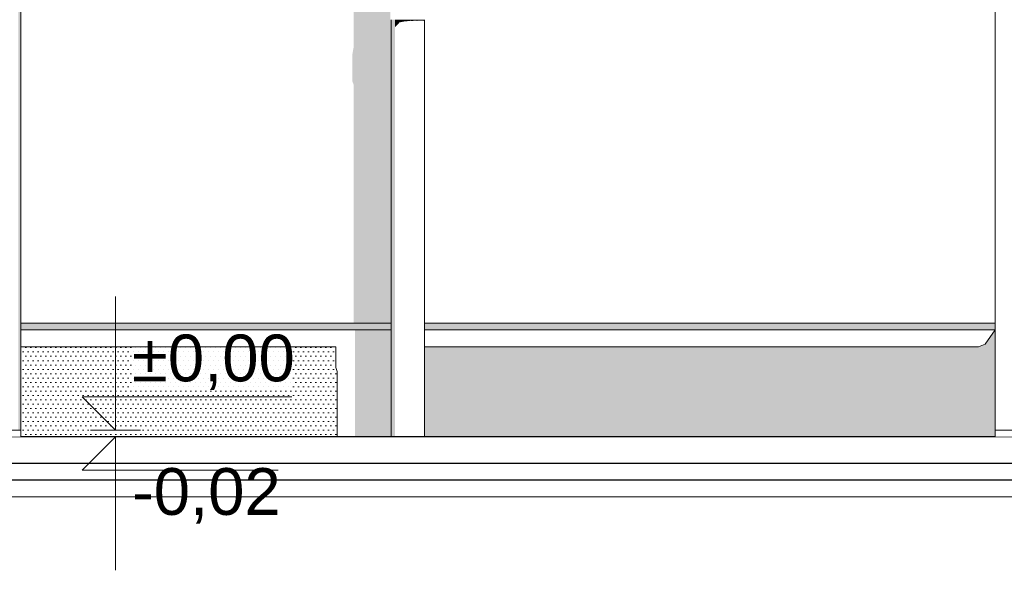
# Model space of a CAD drawing. Header units: millimetres. Extents: x 11 to 58287, y -2 to 19922.
# Tile 51 of 86: x 26918 to 29870, y 10892 to 12541. Entities that reach past the tile are written whole.
import ezdxf

# ---------------------------------------------------------------- set-up
doc = ezdxf.new("R2010")
doc.units = ezdxf.units.MM
doc.header["$MEASUREMENT"] = 0
doc.linetypes.add('Wipeout_Contour', pattern=[1000, 0, -1000])
for name, color, linetype in [('A_WYM_ZEWNETRZNE', 7, 'Continuous'), ('Nowe_A__SCIANY', 7, 'Continuous'), ('Nowe_A__STROPY', 7, 'Continuous'), ('Nowe_A_WN_WYPOSAZENIE', 7, 'Continuous'), ('Nowe_Drzwi Archicad', 7, 'Continuous')]:
    doc.layers.add(name, color=color, linetype=linetype)
for name, color, linetype, lineweight in [('A_WYM_ZEWNETRZNE_Nr_pióra__45', 7, 'Continuous', 15), ('A_WYM_ZEWNETRZNE_Nr_pióra__85', 7, 'Continuous', 13), ('A_WYPEŁNIENIA RYSUNKI_Nr_pióra__18', 9, 'Continuous', 13), ('A_WYPEŁNIENIA RYSUNKI_Nr_pióra__7', 7, 'Continuous', 13), ('Nowe_A__SCIANY_Nr_pióra__87', 7, 'Continuous', 13), ('Nowe_A__STROPY_Nr_pióra__1', 7, 'Continuous', 13), ('Nowe_A__STROPY_Nr_pióra__21', 7, 'Continuous', 25), ('Nowe_A_WN_WYPOSAZENIE_Nr_pióra__2', 7, 'Continuous', 13), ('Nowe_Drzwi Archicad_Nr_pióra__87', 7, 'Continuous', 13)]:
    doc.layers.add(name, color=color, linetype=linetype, lineweight=lineweight)
doc.styles.add('STYL_AUTOMATYCZNY_3', font='arial.ttf')
pattern_1 = [(0, (46338.244, 11312.036), (0, 25.980762), [0, -15]), (0, (46345.744, 11325.026), (0, 25.980762), [0, -15])]

# ---------------------------------------------------------------- blocks, each defined once
blk = doc.blocks.new('ElemPrzekroju_2_1', base_point=(46338.2, 11312))
at = {"color": 254, "linetype": 'Wipeout_Contour', "lineweight": 0, "ltscale": 119336.901469}
blk.add_wipeout([(28031.6, 11632), (26921.6, 11632), (26921.6, 11612), (28031.6, 11612)], dxfattribs=at).dxf.layer = 'Nowe_A__SCIANY'
at = {"color": 254, "linetype": 'Wipeout_Contour', "lineweight": 0, "ltscale": 124926.517502}
blk.add_wipeout([(29842.3, 11632), (28131.6, 11632), (28131.6, 11612), (29842.3, 11612)], dxfattribs=at).dxf.layer = 'Nowe_A__SCIANY'
at = {"layer": 'Nowe_A__SCIANY', "linetype": 'Continuous', "lineweight": 0, "true_color": 0x000000}
for points in [[(28031.6, 11632), (26921.6, 11632), (26921.6, 11612), (28031.6, 11612)], [(29842.3, 11632), (28131.6, 11632), (28131.6, 11612), (29842.3, 11612)]]:
    blk.add_hatch(color=18, dxfattribs=at).paths.add_polyline_path(points)
at = {"color": 254, "linetype": 'Wipeout_Contour', "lineweight": 0, "ltscale": 181540.595452}
blk.add_wipeout([(26921.6, 12592), (26921.6, 11632), (28031.6, 11632), (28031.6, 12541.1), (28029.3, 12541.1), (28029.3, 12592)], dxfattribs=at).dxf.layer = 'Nowe_A__SCIANY'
at = {"color": 254, "linetype": 'Wipeout_Contour', "lineweight": 0, "ltscale": 187289.608937}
blk.add_wipeout([(28131.6, 11632), (29842.3, 11632), (29842.3, 12592), (28134.6, 12592), (28134.6, 12541.1), (28131.6, 12541.1)], dxfattribs=at).dxf.layer = 'Nowe_A__SCIANY'
at = {"layer": 'Nowe_A__SCIANY', "linetype": 'Continuous', "lineweight": 0, "true_color": 0x000000}
blk.add_hatch(color=18, dxfattribs=at).paths.add_polyline_path([(27915.2, 12436.6), (27915.2, 12356.6), (27919.6, 12344.7), (27919.6, 11632), (28031.6, 11632), (28031.6, 12541.1), (28029.3, 12541.1), (28029.3, 12592), (27919.6, 12592), (27919.6, 12459.1), (27918.3, 12456.1)])
at = {"layer": 'Nowe_A__SCIANY_Nr_pióra__87', "color": 7, "linetype": 'Continuous', "lineweight": 13}
for p, q in [((26921.6, 11632), (28031.6, 11632)), ((28131.6, 11632), (29842.3, 11632))]:
    blk.add_line(p, q, dxfattribs=at)
blk = doc.blocks.new('ElemPrzekroju_3_1', base_point=(46338.2, 11312))
at = {"color": 254, "linetype": 'Wipeout_Contour', "lineweight": 0, "ltscale": 120328.877285}
blk.add_wipeout([(26921.6, 11312), (26921.6, 15312), (26914.1, 15304.5), (26914.1, 11312)], dxfattribs=at).dxf.layer = 'Nowe_Drzwi Archicad'
at = {"layer": 'Nowe_Drzwi Archicad', "linetype": 'Continuous', "lineweight": 0, "true_color": 0x000000}
blk.add_hatch(color=18, dxfattribs=at).paths.add_polyline_path([(26921.6, 11312), (26921.6, 15312), (26914.1, 15304.5), (26914.1, 11312)])
at = {"layer": 'Nowe_Drzwi Archicad_Nr_pióra__87', "color": 7, "linetype": 'Continuous', "lineweight": 13}
for p, q in [((26921.6, 12592), (26921.6, 11632)), ((26921.6, 11632), (26921.6, 11612))]:
    blk.add_line(p, q, dxfattribs=at)
blk = doc.blocks.new('ElemPrzekroju_8_1', base_point=(46338.2, 11312))
at = {"color": 254, "linetype": 'Wipeout_Contour', "lineweight": 0, "ltscale": 119075.030445}
blk.add_wipeout([(26921.6, 11612), (26921.6, 11292), (28031.6, 11292), (28031.6, 11612)], dxfattribs=at).dxf.layer = 'Nowe_A__SCIANY'
at = {"color": 254, "linetype": 'Wipeout_Contour', "lineweight": 0, "ltscale": 124676.31995}
blk.add_wipeout([(29842.3, 11612), (28131.6, 11612), (28131.6, 11292), (29842.3, 11292)], dxfattribs=at).dxf.layer = 'Nowe_A__SCIANY'
at = {"layer": 'Nowe_A__SCIANY', "linetype": 'Continuous', "lineweight": 0, "true_color": 0x000000}
blk.add_hatch(color=18, dxfattribs=at).paths.add_polyline_path([(28031.6, 11612), (27922.7, 11612), (27922.7, 11292), (28031.6, 11292)])
at = {"layer": 'Nowe_A__SCIANY_Nr_pióra__87', "color": 7, "linetype": 'Continuous', "lineweight": 13}
for p, q in [((26921.6, 11312), (26921.6, 11612)), ((28031.6, 11612), (26921.6, 11612)), ((29842.3, 11612), (28131.6, 11612)), ((29842.3, 11312), (29842.3, 11612))]:
    blk.add_line(p, q, dxfattribs=at)
blk = doc.blocks.new('ElemPrzekroju_18_1', base_point=(46338.2, 11312))
at = {"color": 254, "linetype": 'Wipeout_Contour', "lineweight": 0, "ltscale": 121864.828337}
blk.add_wipeout([(28031.6, 11292), (28034.6, 11292), (28034.6, 12541.1), (28031.6, 12541.1)], dxfattribs=at).dxf.layer = 'Nowe_A_WN_WYPOSAZENIE'
at = {"layer": 'Nowe_A_WN_WYPOSAZENIE', "linetype": 'Continuous', "lineweight": 0, "true_color": 0x000000}
blk.add_hatch(color=18, dxfattribs=at).paths.add_polyline_path([(28031.6, 11292), (28034.6, 11292), (28034.6, 12541.1), (28031.6, 12541.1)])
at = {"color": 254, "linetype": 'Wipeout_Contour', "lineweight": 0, "ltscale": 121886.357332}
blk.add_wipeout([(28043.3, 12541.1), (28034.6, 12541.1), (28034.6, 11292), (28043.3, 11292)], dxfattribs=at).dxf.layer = 'Nowe_A_WN_WYPOSAZENIE'
at = {"layer": 'Nowe_A_WN_WYPOSAZENIE', "linetype": 'Continuous', "lineweight": 0, "true_color": 0x000000}
blk.add_hatch(color=18, dxfattribs=at).paths.add_polyline_path([(28043.3, 12541.1), (28034.6, 12541.1), (28034.6, 11292), (28043.3, 11292)])
at = {"color": 254, "linetype": 'Wipeout_Contour', "lineweight": 0, "ltscale": 121926.820585}
blk.add_wipeout([(28056.6, 12541.1), (28043.3, 12541.1), (28043.3, 11292), (28056.6, 11292)], dxfattribs=at).dxf.layer = 'Nowe_A_WN_WYPOSAZENIE'
at = {"layer": 'Nowe_A_WN_WYPOSAZENIE_Nr_pióra__2', "color": 7, "linetype": 'Continuous', "lineweight": 13}
blk.add_line((28031.6, 11292), (28031.6, 12541.1), dxfattribs=at)
at = {"color": 254, "linetype": 'Wipeout_Contour', "lineweight": 0, "ltscale": 121981.340311}
blk.add_wipeout([(28072.9, 12541.1), (28056.6, 12541.1), (28056.6, 11292), (28072.9, 11292)], dxfattribs=at).dxf.layer = 'Nowe_A_WN_WYPOSAZENIE'
at = {"layer": 'Nowe_A_WN_WYPOSAZENIE', "linetype": 'Continuous', "lineweight": 0, "true_color": 0x000000}
blk.add_hatch(color=18, dxfattribs=at).paths.add_polyline_path([(28056.6, 12541.1), (28043.3, 12541.1), (28043.3, 12519.6), (28047.1, 12522.5), (28056.6, 12533)])
at = {"color": 254, "linetype": 'Wipeout_Contour', "lineweight": 0, "ltscale": 122043.34282}
blk.add_wipeout([(28090.3, 12541.1), (28072.9, 12541.1), (28072.9, 11292), (28090.3, 11292)], dxfattribs=at).dxf.layer = 'Nowe_A_WN_WYPOSAZENIE'
at = {"layer": 'Nowe_A_WN_WYPOSAZENIE', "linetype": 'Continuous', "lineweight": 0, "true_color": 0x000000}
blk.add_hatch(color=18, dxfattribs=at).paths.add_polyline_path([(28056.6, 12541.1), (28056.6, 12533), (28072.9, 12536.4), (28072.9, 12541.1)])
at = {"color": 254, "linetype": 'Wipeout_Contour', "lineweight": 0, "ltscale": 122105.35066}
blk.add_wipeout([(28090.3, 12541.1), (28090.3, 11292), (28106.6, 11292), (28106.6, 12541.1)], dxfattribs=at).dxf.layer = 'Nowe_A_WN_WYPOSAZENIE'
at = {"layer": 'Nowe_A_WN_WYPOSAZENIE', "linetype": 'Continuous', "lineweight": 0, "true_color": 0x000000}
blk.add_hatch(color=18, dxfattribs=at).paths.add_polyline_path([(28072.9, 12541.1), (28072.9, 12536.4), (28073.6, 12536.1), (28090.3, 12537.9), (28090.3, 12541.1)])
at = {"color": 254, "linetype": 'Wipeout_Contour', "lineweight": 0, "ltscale": 122159.884393}
blk.add_wipeout([(28119.9, 12541.1), (28106.6, 12541.1), (28106.6, 11292), (28119.9, 11292)], dxfattribs=at).dxf.layer = 'Nowe_A_WN_WYPOSAZENIE'
at = {"color": 254, "linetype": 'Wipeout_Contour', "lineweight": 0, "ltscale": 122200.363029}
blk.add_wipeout([(28119.9, 11292), (28128.6, 11292), (28128.6, 12541.1), (28119.9, 12541.1)], dxfattribs=at).dxf.layer = 'Nowe_A_WN_WYPOSAZENIE'
at = {"layer": 'Nowe_A_WN_WYPOSAZENIE', "linetype": 'Continuous', "lineweight": 0, "true_color": 0x000000}
blk.add_hatch(color=18, dxfattribs=at).paths.add_polyline_path([(28090.3, 12541.1), (28090.3, 12537.9), (28091.9, 12537.3), (28106.6, 12538.4), (28106.6, 12541.1)])
at = {"color": 254, "linetype": 'Wipeout_Contour', "lineweight": 0, "ltscale": 122221.902405}
blk.add_wipeout([(28128.6, 11292), (28131.6, 11292), (28131.6, 12541.1), (28128.6, 12541.1)], dxfattribs=at).dxf.layer = 'Nowe_A_WN_WYPOSAZENIE'
at = {"layer": 'Nowe_A_WN_WYPOSAZENIE', "linetype": 'Continuous', "lineweight": 0, "true_color": 0x000000}
for points in [[(28106.6, 12541.1), (28106.6, 12538.4), (28108.2, 12537.7), (28119.9, 12538.4), (28119.9, 12541.1)], [(28119.9, 12538.4), (28121, 12537.8), (28128.6, 12538.2), (28128.6, 12541.1), (28119.9, 12541.1)], [(28131.6, 12541.1), (28128.6, 12541.1), (28128.6, 12538.2), (28129, 12537.3), (28131.6, 12537.5)]]:
    blk.add_hatch(color=18, dxfattribs=at).paths.add_polyline_path(points)
at = {"layer": 'Nowe_A_WN_WYPOSAZENIE_Nr_pióra__2', "color": 7, "linetype": 'Continuous', "lineweight": 13}
blk.add_line((28131.6, 11292), (28131.6, 12541.1), dxfattribs=at)
blk = doc.blocks.new('ElemPrzekroju_20_1', base_point=(46338.2, 11312))
at = {"color": 254, "linetype": 'Wipeout_Contour', "lineweight": 0, "ltscale": 132541.412454}
blk.add_wipeout([(53195.6, 11212), (4091.8, 11212), (4091.8, 11162), (53195.6, 11162)], dxfattribs=at).dxf.layer = 'Nowe_A__STROPY'
at = {"color": 254, "linetype": 'Wipeout_Contour', "lineweight": 0, "ltscale": 132690.398547}
blk.add_wipeout([(4091.8, 11212), (53195.6, 11212), (53195.6, 11292), (4091.8, 11292)], dxfattribs=at).dxf.layer = 'Nowe_A__STROPY'
at = {"color": 254, "linetype": 'Wipeout_Contour', "lineweight": 0, "ltscale": 132426.986127}
blk.add_wipeout([(4091.8, 11112), (53195.6, 11112), (53195.6, 11162), (4091.8, 11162)], dxfattribs=at).dxf.layer = 'Nowe_A__STROPY'
at = {"layer": 'Nowe_A__STROPY_Nr_pióra__1', "color": 7, "linetype": 'Continuous', "lineweight": 13}
blk.add_line((53195.6, 11112), (4091.8, 11112), dxfattribs=at)
at = {"layer": 'Nowe_A__STROPY_Nr_pióra__21', "color": 7, "linetype": 'Continuous', "lineweight": 25}
for p, q in [((53195.6, 11292), (4091.8, 11292)), ((53195.6, 11212), (4091.8, 11212)), ((53195.6, 11162), (4091.8, 11162))]:
    blk.add_line(p, q, dxfattribs=at)
blk = doc.blocks.new('ElemPrzekroju_21_1', base_point=(46338.2, 11312))
at = {"color": 254, "linetype": 'Wipeout_Contour', "lineweight": 0, "ltscale": 129283.774434}
blk.add_wipeout([(29842.3, 11312), (29897.3, 11312), (29897.3, 13312), (29842.3, 13312)], dxfattribs=at).dxf.layer = 'Nowe_Drzwi Archicad'
at = {"layer": 'Nowe_Drzwi Archicad_Nr_pióra__87', "color": 7, "linetype": 'Continuous', "lineweight": 13}
for p, q in [((29842.3, 12592), (29842.3, 11632)), ((29842.3, 11632), (29842.3, 11612))]:
    blk.add_line(p, q, dxfattribs=at)
blk = doc.blocks.new('ElemPrzekroju_23_1', base_point=(46338.2, 11312))
at = {"color": 254, "linetype": 'Wipeout_Contour', "lineweight": 0, "ltscale": 110857.962506}
blk.add_wipeout([(23671.6, 11292), (26921.6, 11292), (26921.6, 11312), (23671.6, 11312)], dxfattribs=at).dxf.layer = 'Nowe_A__SCIANY'
at = {"layer": 'Nowe_A__SCIANY_Nr_pióra__87', "color": 7, "linetype": 'Continuous', "lineweight": 13}
for p, q in [((26921.6, 11312), (23671.6, 11312)), ((26921.6, 11292), (26921.6, 11312))]:
    blk.add_line(p, q, dxfattribs=at)
blk = doc.blocks.new('ElemPrzekroju_28_1', base_point=(46338.2, 11312))
at = {"color": 254, "linetype": 'Wipeout_Contour', "lineweight": 0, "ltscale": 129535.981464}
blk.add_wipeout([(29842.3, 11292), (30852.3, 11292), (30852.3, 11312), (29842.3, 11312)], dxfattribs=at).dxf.layer = 'Nowe_A__SCIANY'
at = {"layer": 'Nowe_A__SCIANY_Nr_pióra__87', "color": 7, "linetype": 'Continuous', "lineweight": 13}
blk.add_line((30852.3, 11312), (29842.3, 11312), dxfattribs=at)
blk = doc.blocks.new('Wymiary_4_1', base_point=(27204.7, 11292))
at = {"layer": 'A_WYM_ZEWNETRZNE_Nr_pióra__45', "color": 7, "linetype": 'Continuous', "lineweight": 15}
for p, q in [((27204.7, 11312), (27204.7, 11712)), ((27204.7, 11312), (27104.7, 11412)), ((27104.7, 11412), (27204.7, 11412)), ((27204.7, 11412), (27733.7, 11412)), ((27204.7, 11292), (27104.7, 11192)), ((27204.7, 11292), (27204.7, 10892)), ((27104.7, 11192), (27204.7, 11192)), ((27204.7, 11192), (27692.3, 11192))]:
    blk.add_line(p, q, dxfattribs=at)
at = {"layer": 'A_WYM_ZEWNETRZNE_Nr_pióra__85', "color": 7, "linetype": 'Continuous', "lineweight": 13}
for p, q in [((27204.7, 11312), (27129.7, 11312)), ((27204.7, 11312), (27279.7, 11312)), ((27204.7, 11292), (27129.7, 11292)), ((27204.7, 11292), (27279.7, 11292))]:
    blk.add_line(p, q, dxfattribs=at)
at = {"layer": 'A_WYM_ZEWNETRZNE_Nr_pióra__85', "color": 7, "lineweight": 13, "char_height": 140, "attachment_point": 7, "style": 'STYL_AUTOMATYCZNY_3'}
for s, insert in [('\\A1;{\\pql;\\fArial|b0|i0|c238|p0;\\W1.000000;±0,00}', (27254.7, 11432)), ('\\A1;{\\pql;\\fArial|b0|i0|c238|p0;\\W1.000000;-0,02}', (27254.7, 11032))]:
    blk.add_mtext(s, dxfattribs=dict(at, insert=insert))

msp = doc.modelspace()

# ---------------------------------------------------------------- block references
at = {"layer": 'Nowe_A__SCIANY', "lineweight": 0}
msp.add_blockref('ElemPrzekroju_2_1', (46338.2, 11312), dxfattribs=at)

# ---------------------------------------------------------------- next in the draw order: block references
at = {"layer": 'Nowe_Drzwi Archicad', "lineweight": 0}
msp.add_blockref('ElemPrzekroju_3_1', (46338.2, 11312), dxfattribs=at)

# ---------------------------------------------------------------- next in the draw order: block references
at = {"layer": 'Nowe_A__SCIANY', "lineweight": 0}
msp.add_blockref('ElemPrzekroju_8_1', (46338.2, 11312), dxfattribs=at)

# ---------------------------------------------------------------- next in the draw order: block references
at = {"layer": 'Nowe_A_WN_WYPOSAZENIE', "lineweight": 0}
msp.add_blockref('ElemPrzekroju_18_1', (46338.2, 11312), dxfattribs=at)
at = {"layer": 'Nowe_Drzwi Archicad', "lineweight": 0}
msp.add_blockref('ElemPrzekroju_21_1', (46338.2, 11312), dxfattribs=at)

# ---------------------------------------------------------------- next in the draw order: block references
at = {"layer": 'Nowe_A__STROPY', "lineweight": 0}
msp.add_blockref('ElemPrzekroju_20_1', (46338.2, 11312), dxfattribs=at)

# ---------------------------------------------------------------- next in the draw order: block references
at = {"layer": 'A_WYM_ZEWNETRZNE', "color": 7, "linetype": 'Continuous', "lineweight": 13}
msp.add_blockref('Wymiary_4_1', (27204.7, 11292), dxfattribs=at)
at = {"layer": 'Nowe_A__SCIANY', "lineweight": 0}
for name in ['ElemPrzekroju_23_1', 'ElemPrzekroju_28_1']:
    msp.add_blockref(name, (46338.2, 11312), dxfattribs=at)

# ---------------------------------------------------------------- next in the draw order: hatches: boundary and pattern name
at = {"layer": 'A_WYPEŁNIENIA RYSUNKI_Nr_pióra__18', "linetype": 'Continuous', "lineweight": 13}
h = msp.add_hatch(dxfattribs=at)
h.set_pattern_fill('Tynk_akrylowy_na_siatce__7B', color=9, style=0, pattern_type=2)
h.set_pattern_definition(pattern_1)
h.paths.add_polyline_path([(28131.6, 11292), (29842.3, 11292), (29842.3, 11312), (29842.3, 11612), (29812.3, 11569.6), (29792.3, 11561.3), (28131.6, 11561.3)])
h = msp.add_hatch(dxfattribs=at)
h.set_pattern_fill('Tynk_akrylowy_na_siatce__7B', color=9, style=0, pattern_type=2)
h.set_pattern_definition(pattern_1)
h.paths.add_polyline_path([(27869.6, 11292), (27869.6, 11487.1), (27865.2, 11499), (27865.2, 11561.3), (26921.6, 11561.3), (26921.6, 11312), (26921.6, 11292)])

# ---------------------------------------------------------------- next in the draw order: linework, layer by layer
at = {"layer": 'A_WYPEŁNIENIA RYSUNKI_Nr_pióra__7', "color": 7, "linetype": 'Continuous', "lineweight": 13, "flags": 128}
for points in [[(28131.6, 11292), (29842.3, 11292), (29842.3, 11312), (29842.3, 11612), (29812.3, 11569.6), (29792.3, 11561.3), (28131.6, 11561.3)], [(27869.6, 11292), (27869.6, 11487.1), (27865.2, 11499), (27865.2, 11561.3), (26921.6, 11561.3), (26921.6, 11312), (26921.6, 11292)]]:
    msp.add_lwpolyline(points, close=True, dxfattribs=at)

doc.saveas('drawing.dxf')
